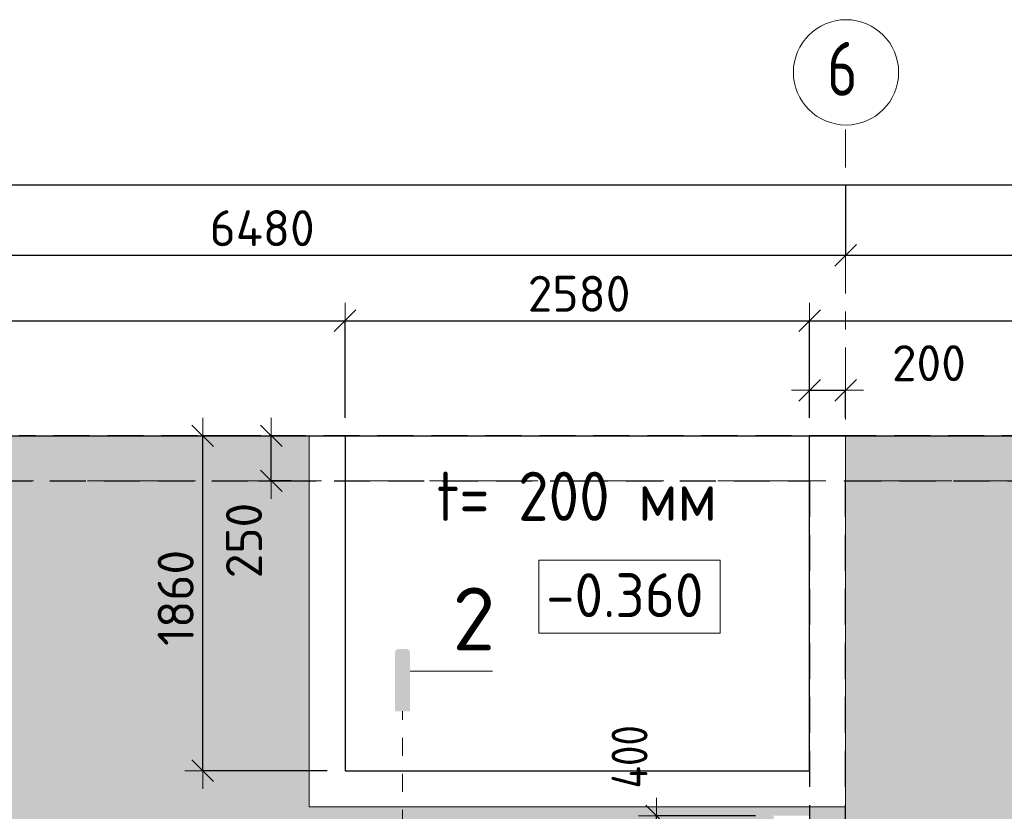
# Model space of a CAD drawing. Header units: metres. Extents: x -38 to 89, y -15 to 19.
# Tile 40 of 120: x 14.49 to 19.96, y 14.57 to 18.96. Entities that reach past the tile are written whole.
import ezdxf

# ---------------------------------------------------------------- set-up
doc = ezdxf.new("R2010")
doc.units = ezdxf.units.M
doc.header["$PDMODE"] = 65
for name, pattern in [('______11', [0.5, 0.4, -0.05, 0, -0.05]), ('______2', [0.27, 0.2, -0.07]), ('______5', [1.1, 0.8, -0.1, 0.1, -0.1]), ('______9', [0.1, 0, -0.1])]:
    doc.linetypes.add(name, pattern=pattern)
for name, color, linetype, lineweight in [('XR$2$Осевая линия (1)', 7, '______5', 13), ('XR$2$Размерная линия (1)', 7, 'Continuous', 13), ('XR$3$Перекрытие (1)', 7, 'Continuous', 35), ('XR$3$Перекрытие (2)', 7, 'Continuous', 35), ('XR$4$Заливка', 7, 'Continuous', 13), ('XR$4$Перекрытие (1)', 7, 'Continuous', 35), ('XR$4$Перекрытие (2)', 7, 'Continuous', 35), ('XR$4$Размерная линия (1)', 7, 'Continuous', 13), ('XR$4$Текст_ примечание', 7, 'Continuous', 13), ('XR$6$Стена (1)', 7, 'Continuous', 35)]:
    doc.layers.add(name, color=color, linetype=linetype, lineweight=lineweight)
doc.styles.add('ISOCPEUR', font='txt')
doc.dimstyles.new('DIMSTYLE_3', dxfattribs={"dimtxt": 0.2, "dimasz": 0.2, "dimexe": 0, "dimexo": 0, "dimgap": 0.1, "dimtad": 2, "dimdec": 0, "dimlfac": 1000, "dimrnd": 5, "dimzin": 12, "dimdsep": 46, "dimtxsty": 'ISOCPEUR', "dimblk1": 'ALL_ML_STRICH', "dimblk2": 'ALL_ML_STRICH', "dimsah": 1, "dimcen": 0, "dimclrd": 7, "dimclre": 256, "dimclrt": 7, "dimadec": 0, "dimazin": 0, "dimtfac": 1, "dimtdec": 0, "dimtix": 1, "dimtmove": 2, "dimatfit": 3, "dimfxl": 0, "dimtzin": 0, "dimlwd": 0, "dimlwe": -3, "dimarcsym": 0})
doc.dimstyles.new('DIMSTYLE_6', dxfattribs={"dimtxt": 0.2, "dimasz": 0.2, "dimexe": 0, "dimexo": 0, "dimgap": 0.1, "dimtad": 2, "dimdec": 0, "dimlfac": 1000, "dimrnd": 5, "dimzin": 12, "dimdsep": 46, "dimtxsty": 'ISOCPEUR', "dimblk1": 'ALL_ML_STRICH', "dimblk2": 'ALL_ML_STRICH', "dimsah": 1, "dimcen": 0, "dimclrd": 7, "dimclre": 256, "dimclrt": 7, "dimadec": 0, "dimazin": 0, "dimtfac": 1, "dimtdec": 0, "dimtix": 1, "dimtmove": 2, "dimatfit": 3, "dimfxl": 0, "dimtvp": 1.2, "dimtzin": 0, "dimlwd": 0, "dimlwe": -3, "dimarcsym": 0})

# ---------------------------------------------------------------- blocks, each defined once
blk = doc.blocks.new('ALL_ML_STRICH')
at = {"color": 0, "linetype": 'ByBlock', "lineweight": -2}
for p, q in [((-0.3, -0.3), (0.3, 0.3)), ((0, -0.5), (0, 0.5)), ((-1, 0), (0.5, 0))]:
    blk.add_line(p, q, dxfattribs=at)
blk = doc.blocks.new('*D19')
at = {"layer": 'DEFPOINTS', "color": 7, "linetype": 'Continuous', "lineweight": 13, "transparency": 33554687}
for p in [(0.5, 18.0429), (0.5, 17.9468), (61.6, 17.1197)]:
    blk.add_point(p, dxfattribs=at)
at = {"layer": 'XR$2$Размерная линия (1)', "color": 9, "linetype": 'Continuous', "lineweight": -2, "true_color": 0xc7c7c7, "transparency": 33554687}
for p, q in [((0.5, 17.9668), (0.5, 18.0429)), ((61.6, 17.1397), (61.6, 18.0429))]:
    blk.add_line(p, q, dxfattribs=at)
at = {"layer": 'XR$2$Размерная линия (1)', "color": 7, "linetype": 'Continuous', "lineweight": -2, "transparency": 33554687}
blk.add_line((0.5, 18.0429), (61.6, 18.0429), dxfattribs=at)
at = {"layer": 'XR$2$Размерная линия (1)', "color": 7, "linetype": 'Continuous', "lineweight": 13, "transparency": 33554687, "xscale": 0.2, "yscale": 0.2, "zscale": 0.2, "rotation": 180}
blk.add_blockref('ALL_ML_STRICH', (0.5, 18.0429), dxfattribs=at)
at = {"layer": 'XR$2$Размерная линия (1)', "color": 7, "linetype": 'Continuous', "lineweight": 13, "transparency": 33554687, "xscale": 0.2, "yscale": 0.2, "zscale": 0.2}
blk.add_blockref('ALL_ML_STRICH', (61.6, 18.0429), dxfattribs=at)
at = {"layer": 'XR$2$Размерная линия (1)', "color": 7, "linetype": 'Continuous', "lineweight": 13, "transparency": 33554687, "insert": (31.1, 18.1929), "char_height": 0.2, "width": 1, "attachment_point": 5, "style": 'ISOCPEUR'}
blk.add_mtext('\\A1;{61100}', dxfattribs=at)
blk = doc.blocks.new('*D23')
at = {"layer": 'DEFPOINTS', "color": 7, "linetype": 'Continuous', "lineweight": 13, "transparency": 33554687}
for p in [(19.08, 18.0574), (12.6, 17.6528), (12.6, 17.6312)]:
    blk.add_point(p, dxfattribs=at)
at = {"layer": 'XR$2$Размерная линия (1)', "color": 9, "linetype": 'Continuous', "lineweight": -2, "true_color": 0xc7c7c7, "transparency": 33554687}
for p, q in [((19.08, 18.0374), (19.08, 17.6528)), ((12.6, 17.6512), (12.6, 17.6528))]:
    blk.add_line(p, q, dxfattribs=at)
at = {"layer": 'XR$2$Размерная линия (1)', "color": 7, "linetype": 'Continuous', "lineweight": -2, "transparency": 33554687}
blk.add_line((12.6, 17.6528), (19.08, 17.6528), dxfattribs=at)
at = {"layer": 'XR$2$Размерная линия (1)', "color": 7, "linetype": 'Continuous', "lineweight": 13, "transparency": 33554687, "xscale": 0.2, "yscale": 0.2, "zscale": 0.2, "rotation": 180}
blk.add_blockref('ALL_ML_STRICH', (12.6, 17.6528), dxfattribs=at)
at = {"layer": 'XR$2$Размерная линия (1)', "color": 7, "linetype": 'Continuous', "lineweight": 13, "transparency": 33554687, "xscale": 0.2, "yscale": 0.2, "zscale": 0.2}
blk.add_blockref('ALL_ML_STRICH', (19.08, 17.6528), dxfattribs=at)
at = {"layer": 'XR$2$Размерная линия (1)', "color": 7, "linetype": 'Continuous', "lineweight": 13, "transparency": 33554687, "insert": (15.84, 17.8028), "char_height": 0.2, "width": 0.8, "attachment_point": 5, "style": 'ISOCPEUR'}
blk.add_mtext('\\A1;{6480}', dxfattribs=at)
blk = doc.blocks.new('*D24')
at = {"layer": 'DEFPOINTS', "color": 7, "linetype": 'Continuous', "lineweight": 13, "transparency": 33554687}
for p in [(19.08, 18.0574), (21.68, 17.949), (19.08, 17.6528)]:
    blk.add_point(p, dxfattribs=at)
at = {"layer": 'XR$2$Размерная линия (1)', "color": 9, "linetype": 'Continuous', "lineweight": -2, "true_color": 0xc7c7c7, "transparency": 33554687}
for p, q in [((19.08, 18.0374), (19.08, 17.6528)), ((21.68, 17.929), (21.68, 17.6528))]:
    blk.add_line(p, q, dxfattribs=at)
at = {"layer": 'XR$2$Размерная линия (1)', "color": 7, "linetype": 'Continuous', "lineweight": -2, "transparency": 33554687}
blk.add_line((19.08, 17.6528), (21.68, 17.6528), dxfattribs=at)
at = {"layer": 'XR$2$Размерная линия (1)', "color": 7, "linetype": 'Continuous', "lineweight": 13, "transparency": 33554687, "xscale": 0.2, "yscale": 0.2, "zscale": 0.2, "rotation": 180}
blk.add_blockref('ALL_ML_STRICH', (19.08, 17.6528), dxfattribs=at)
at = {"layer": 'XR$2$Размерная линия (1)', "color": 7, "linetype": 'Continuous', "lineweight": 13, "transparency": 33554687, "xscale": 0.2, "yscale": 0.2, "zscale": 0.2}
blk.add_blockref('ALL_ML_STRICH', (21.68, 17.6528), dxfattribs=at)
at = {"layer": 'XR$2$Размерная линия (1)', "color": 7, "linetype": 'Continuous', "lineweight": 13, "transparency": 33554687, "insert": (20.39, 17.8028), "char_height": 0.2, "width": 0.8, "attachment_point": 5, "style": 'ISOCPEUR'}
blk.add_mtext('\\A1;{2600}', dxfattribs=at)
blk = doc.blocks.new('*D50')
at = {"layer": 'DEFPOINTS', "color": 7, "linetype": 'Continuous', "lineweight": 13, "transparency": 33554687}
for p in [(15.933, 16.65), (15.5096, 14.79), (16.3, 14.79)]:
    blk.add_point(p, dxfattribs=at)
at = {"layer": 'XR$4$Размерная линия (1)', "color": 9, "linetype": 'Continuous', "lineweight": -2, "true_color": 0xc7c7c7, "transparency": 33554687}
for p, q in [((15.833, 16.65), (15.5096, 16.65)), ((16.2, 14.79), (15.5096, 14.79))]:
    blk.add_line(p, q, dxfattribs=at)
at = {"layer": 'XR$4$Размерная линия (1)', "color": 7, "linetype": 'Continuous', "lineweight": -2, "transparency": 33554687}
blk.add_line((15.5096, 14.79), (15.5096, 16.65), dxfattribs=at)
at = {"layer": 'XR$4$Размерная линия (1)', "color": 7, "linetype": 'Continuous', "lineweight": 13, "transparency": 33554687, "xscale": 0.2, "yscale": 0.2, "zscale": 0.2}
for p, rotation in [((15.5096, 16.65), 90), ((15.5096, 14.79), 270)]:
    blk.add_blockref('ALL_ML_STRICH', p, dxfattribs=dict(at, rotation=rotation))
at = {"layer": 'XR$4$Размерная линия (1)', "color": 7, "linetype": 'Continuous', "lineweight": 13, "transparency": 33554687, "insert": (15.3596, 15.75), "char_height": 0.2, "width": 0.8, "attachment_point": 5, "rotation": 90, "style": 'ISOCPEUR'}
blk.add_mtext('\\A1;{1860}', dxfattribs=at)
blk = doc.blocks.new('*D51')
at = {"layer": 'DEFPOINTS', "color": 7, "linetype": 'Continuous', "lineweight": 13, "transparency": 33554687}
for p in [(16.1, 16.65), (15.8903, 16.4), (16.1, 16.4)]:
    blk.add_point(p, dxfattribs=at)
at = {"layer": 'XR$4$Размерная линия (1)', "color": 9, "linetype": 'Continuous', "lineweight": -2, "true_color": 0xc7c7c7, "transparency": 33554687}
for p, q in [((16, 16.65), (15.8903, 16.65)), ((16, 16.4), (15.8903, 16.4))]:
    blk.add_line(p, q, dxfattribs=at)
at = {"layer": 'XR$4$Размерная линия (1)', "color": 7, "linetype": 'Continuous', "lineweight": -2, "transparency": 33554687}
blk.add_line((15.8903, 16.4), (15.8903, 16.65), dxfattribs=at)
at = {"layer": 'XR$4$Размерная линия (1)', "color": 7, "linetype": 'Continuous', "lineweight": 13, "transparency": 33554687, "xscale": 0.2, "yscale": 0.2, "zscale": 0.2}
for p, rotation in [((15.8903, 16.65), 90), ((15.8903, 16.4), 270)]:
    blk.add_blockref('ALL_ML_STRICH', p, dxfattribs=dict(at, rotation=rotation))
at = {"layer": 'XR$4$Размерная линия (1)', "color": 7, "linetype": 'Continuous', "lineweight": 13, "transparency": 33554687, "insert": (15.7389, 16.0684), "char_height": 0.2, "width": 0.6, "attachment_point": 5, "rotation": 90, "style": 'ISOCPEUR'}
blk.add_mtext('\\A1;{250}', dxfattribs=at)
blk = doc.blocks.new('*D350')
at = {"layer": 'DEFPOINTS', "color": 7, "linetype": 'Continuous', "lineweight": 13, "transparency": 33554687}
for p in [(18.88, 16.9031), (18.88, 16.65), (19.08, 16.65)]:
    blk.add_point(p, dxfattribs=at)
at = {"layer": 'XR$4$Размерная линия (1)', "color": 9, "linetype": 'Continuous', "lineweight": -2, "true_color": 0xc7c7c7, "transparency": 33554687}
for p, q in [((18.88, 16.75), (18.88, 16.9031)), ((19.08, 16.75), (19.08, 16.9031))]:
    blk.add_line(p, q, dxfattribs=at)
at = {"layer": 'XR$4$Размерная линия (1)', "color": 7, "linetype": 'Continuous', "lineweight": -2, "transparency": 33554687}
blk.add_line((18.88, 16.9031), (19.08, 16.9031), dxfattribs=at)
at = {"layer": 'XR$4$Размерная линия (1)', "color": 7, "linetype": 'Continuous', "lineweight": 13, "transparency": 33554687, "xscale": 0.2, "yscale": 0.2, "zscale": 0.2, "rotation": 180}
blk.add_blockref('ALL_ML_STRICH', (18.88, 16.9031), dxfattribs=at)
at = {"layer": 'XR$4$Размерная линия (1)', "color": 7, "linetype": 'Continuous', "lineweight": 13, "transparency": 33554687, "xscale": 0.2, "yscale": 0.2, "zscale": 0.2}
blk.add_blockref('ALL_ML_STRICH', (19.08, 16.9031), dxfattribs=at)
at = {"layer": 'XR$4$Размерная линия (1)', "color": 7, "linetype": 'Continuous', "lineweight": 13, "transparency": 33554687, "insert": (19.5427, 17.0533), "char_height": 0.2, "width": 0.6, "attachment_point": 5, "style": 'ISOCPEUR'}
blk.add_mtext('\\A1;{200}', dxfattribs=at)
blk = doc.blocks.new('*D499')
at = {"layer": 'DEFPOINTS', "color": 7, "linetype": 'Continuous', "lineweight": 13, "transparency": 33554687}
for p in [(7, 17.2887), (7, 16.65), (16.3, 16.65)]:
    blk.add_point(p, dxfattribs=at)
at = {"layer": 'XR$4$Размерная линия (1)', "color": 9, "linetype": 'Continuous', "lineweight": -2, "true_color": 0xc7c7c7, "transparency": 33554687}
for p, q in [((7, 16.75), (7, 17.2887)), ((16.3, 16.75), (16.3, 17.2887))]:
    blk.add_line(p, q, dxfattribs=at)
at = {"layer": 'XR$4$Размерная линия (1)', "color": 7, "linetype": 'Continuous', "lineweight": -2, "transparency": 33554687}
blk.add_line((7, 17.2887), (16.3, 17.2887), dxfattribs=at)
at = {"layer": 'XR$4$Размерная линия (1)', "color": 7, "linetype": 'Continuous', "lineweight": 13, "transparency": 33554687, "xscale": 0.2, "yscale": 0.2, "zscale": 0.2, "rotation": 180}
blk.add_blockref('ALL_ML_STRICH', (7, 17.2887), dxfattribs=at)
at = {"layer": 'XR$4$Размерная линия (1)', "color": 7, "linetype": 'Continuous', "lineweight": 13, "transparency": 33554687, "xscale": 0.2, "yscale": 0.2, "zscale": 0.2}
blk.add_blockref('ALL_ML_STRICH', (16.3, 17.2887), dxfattribs=at)
at = {"layer": 'XR$4$Размерная линия (1)', "color": 7, "linetype": 'Continuous', "lineweight": 13, "transparency": 33554687, "insert": (11.66, 17.4387), "char_height": 0.2, "width": 0.8, "attachment_point": 5, "style": 'ISOCPEUR'}
blk.add_mtext('\\A1;{9300}', dxfattribs=at)
blk = doc.blocks.new('*D500')
at = {"layer": 'DEFPOINTS', "color": 7, "linetype": 'Continuous', "lineweight": 13, "transparency": 33554687}
for p in [(16.3, 17.2887), (16.3, 16.65), (18.88, 16.65)]:
    blk.add_point(p, dxfattribs=at)
at = {"layer": 'XR$4$Размерная линия (1)', "color": 9, "linetype": 'Continuous', "lineweight": -2, "true_color": 0xc7c7c7, "transparency": 33554687}
for p, q in [((16.3, 16.75), (16.3, 17.2887)), ((18.88, 16.75), (18.88, 17.2887))]:
    blk.add_line(p, q, dxfattribs=at)
at = {"layer": 'XR$4$Размерная линия (1)', "color": 7, "linetype": 'Continuous', "lineweight": -2, "transparency": 33554687}
blk.add_line((16.3, 17.2887), (18.88, 17.2887), dxfattribs=at)
at = {"layer": 'XR$4$Размерная линия (1)', "color": 7, "linetype": 'Continuous', "lineweight": 13, "transparency": 33554687, "xscale": 0.2, "yscale": 0.2, "zscale": 0.2, "rotation": 180}
blk.add_blockref('ALL_ML_STRICH', (16.3, 17.2887), dxfattribs=at)
at = {"layer": 'XR$4$Размерная линия (1)', "color": 7, "linetype": 'Continuous', "lineweight": 13, "transparency": 33554687, "xscale": 0.2, "yscale": 0.2, "zscale": 0.2}
blk.add_blockref('ALL_ML_STRICH', (18.88, 17.2887), dxfattribs=at)
at = {"layer": 'XR$4$Размерная линия (1)', "color": 7, "linetype": 'Continuous', "lineweight": 13, "transparency": 33554687, "insert": (17.6, 17.4387), "char_height": 0.2, "width": 0.8, "attachment_point": 5, "style": 'ISOCPEUR'}
blk.add_mtext('\\A1;{2580}', dxfattribs=at)
blk = doc.blocks.new('*D501')
at = {"layer": 'DEFPOINTS', "color": 7, "linetype": 'Continuous', "lineweight": 13, "transparency": 33554687}
for p in [(18.88, 17.2887), (18.88, 16.65), (26.23, 16.65)]:
    blk.add_point(p, dxfattribs=at)
at = {"layer": 'XR$4$Размерная линия (1)', "color": 9, "linetype": 'Continuous', "lineweight": -2, "true_color": 0xc7c7c7, "transparency": 33554687}
for p, q in [((18.88, 16.75), (18.88, 17.2887)), ((26.23, 16.75), (26.23, 17.2887))]:
    blk.add_line(p, q, dxfattribs=at)
at = {"layer": 'XR$4$Размерная линия (1)', "color": 7, "linetype": 'Continuous', "lineweight": -2, "transparency": 33554687}
blk.add_line((18.88, 17.2887), (26.23, 17.2887), dxfattribs=at)
at = {"layer": 'XR$4$Размерная линия (1)', "color": 7, "linetype": 'Continuous', "lineweight": 13, "transparency": 33554687, "xscale": 0.2, "yscale": 0.2, "zscale": 0.2, "rotation": 180}
blk.add_blockref('ALL_ML_STRICH', (18.88, 17.2887), dxfattribs=at)
at = {"layer": 'XR$4$Размерная линия (1)', "color": 7, "linetype": 'Continuous', "lineweight": 13, "transparency": 33554687, "xscale": 0.2, "yscale": 0.2, "zscale": 0.2}
blk.add_blockref('ALL_ML_STRICH', (26.23, 17.2887), dxfattribs=at)
at = {"layer": 'XR$4$Размерная линия (1)', "color": 7, "linetype": 'Continuous', "lineweight": 13, "transparency": 33554687, "insert": (22.565, 17.4387), "char_height": 0.2, "width": 0.8, "attachment_point": 5, "style": 'ISOCPEUR'}
blk.add_mtext('\\A1;{7350}', dxfattribs=at)
blk = doc.blocks.new('*D566')
at = {"layer": 'DEFPOINTS', "color": 7, "linetype": 'Continuous', "lineweight": 13, "transparency": 33554687}
for p in [(18.68, 14.54), (18.0299, 14.14), (18.68, 14.14)]:
    blk.add_point(p, dxfattribs=at)
at = {"layer": 'XR$4$Размерная линия (1)', "color": 9, "linetype": 'Continuous', "lineweight": -2, "true_color": 0xc7c7c7, "transparency": 33554687}
for p, q in [((18.58, 14.54), (18.0299, 14.54)), ((18.58, 14.14), (18.0299, 14.14))]:
    blk.add_line(p, q, dxfattribs=at)
at = {"layer": 'XR$4$Размерная линия (1)', "color": 7, "linetype": 'Continuous', "lineweight": -2, "transparency": 33554687}
blk.add_line((18.0299, 14.14), (18.0299, 14.54), dxfattribs=at)
at = {"layer": 'XR$4$Размерная линия (1)', "color": 7, "linetype": 'Continuous', "lineweight": 13, "transparency": 33554687, "xscale": 0.2, "yscale": 0.2, "zscale": 0.2}
for p, rotation in [((18.0299, 14.54), 90), ((18.0299, 14.14), 270)]:
    blk.add_blockref('ALL_ML_STRICH', p, dxfattribs=dict(at, rotation=rotation))
at = {"layer": 'XR$4$Размерная линия (1)', "color": 7, "linetype": 'Continuous', "lineweight": 13, "transparency": 33554687, "insert": (17.8802, 14.8675), "char_height": 0.2, "width": 0.5, "attachment_point": 5, "rotation": 90, "style": 'ISOCPEUR'}
blk.add_mtext('\\W0.83;\\A1;{400}', dxfattribs=at)

msp = doc.modelspace()

# ---------------------------------------------------------------- hatches: boundary and pattern name
at = {"linetype": 'Continuous', "lineweight": 25, "true_color": 0x000000, "transparency": 33554687}
msp.add_hatch(color=18, dxfattribs=at).paths.add_polyline_path([(16.6612, 15.4485), (16.6607, 15.451), (16.6599, 15.4534), (16.6588, 15.4557), (16.6574, 15.4579), (16.6557, 15.4598), (16.6538, 15.4615), (16.6516, 15.4629), (16.6493, 15.464), (16.6469, 15.4648), (16.6444, 15.4653), (16.6419, 15.4655), (16.5973, 15.4655), (16.5948, 15.4653), (16.5923, 15.4648), (16.5899, 15.464), (16.5876, 15.4629), (16.5854, 15.4615), (16.5835, 15.4598), (16.5818, 15.4579), (16.5804, 15.4557), (16.5793, 15.4534), (16.5785, 15.451), (16.578, 15.4485), (16.5778, 15.446), (16.5778, 15.121), (16.6614, 15.121), (16.6614, 15.446)])
at = {"layer": 'XR$4$Заливка', "linetype": 'Continuous', "lineweight": 13, "true_color": 0xf1f1f1, "transparency": 33554687}
h = msp.add_hatch(color=7, dxfattribs=at)
h.paths.add_polyline_path([(16.1, 14.59), (16.1, 16.65), (7.2, 16.65), (7.2, 15.4), (1.8, 15.4), (1.8, 16.65), (0.25, 16.65), (0.25, 14.05), (0.175, 14.05), (0.175, -0.25), (6.45, -0.25), (6.45, 0.95), (11.85, 0.95), (11.85, -0.25), (16.75, -0.25), (16.75, 0.95), (22.15, 0.95), (22.15, -0.25), (28.375, -0.25), (28.375, 1.2), (32.625, 1.2), (32.625, -0.25), (32.675, -0.25), (32.675, 16.65), (32.625, 16.65), (32.625, 15.4), (26.03, 15.4), (26.03, 16.65), (23.6503, 16.65), (23.6503, 11.79), (21.88, 11.79), (21.88, 16.65), (19.08, 16.65), (19.08, 14.59)])
h.paths.add_polyline_path([(27.93, 14.15), (28.13, 14.15), (28.13, 13.75), (27.93, 13.75)], flags=16)
h.paths.add_polyline_path([(28.33, 10), (28.33, 10.4), (28.53, 10.4), (28.53, 10)], flags=16)
h.paths.add_polyline_path([(28.33, 11.6), (28.53, 11.6), (28.53, 11.2), (28.33, 11.2)], flags=16)
h.paths.add_polyline_path([(28.33, 12.8), (28.53, 12.8), (28.53, 12.4), (28.33, 12.4)], flags=16)
h.paths.add_polyline_path([(21.68, 15.675), (21.73, 15.675), (21.73, 15.625), (21.68, 15.625)], flags=16)
h.paths.add_polyline_path([(21.63, 16.2), (21.53, 16.2), (21.53, 16.4), (21.63, 16.4)], flags=16)
h.paths.add_polyline_path([(1.3, 7.2), (1.3, 7.15), (1.25, 7.15), (1.25, 7.2)], flags=16)
h.paths.add_polyline_path([(30.3763, 5.6203), (30.3523, 5.6281), (30.3319, 5.643), (30.3171, 5.6634), (30.3093, 5.6874), (30.3093, 5.7126), (30.3171, 5.7366), (30.3319, 5.757), (30.3523, 5.7719), (30.3763, 5.7797), (30.4016, 5.7797), (30.4256, 5.7719), (30.446, 5.757), (30.4608, 5.7366), (30.4686, 5.7126), (30.4686, 5.6874), (30.4608, 5.6634), (30.446, 5.643), (30.4256, 5.6281), (30.4016, 5.6203)], flags=16)
h.paths.add_polyline_path([(1.3, 7.45), (1.3, 7.4), (1.25, 7.4), (1.25, 7.45)], flags=16)
h.paths.add_polyline_path([(12.75, 10.1), (12.7, 10.1), (12.7, 10.15), (12.75, 10.15)], flags=16)
h.paths.add_polyline_path([(12.75, 10.65), (12.7, 10.65), (12.7, 10.7), (12.75, 10.7)], flags=16)
h.paths.add_polyline_path([(29.87, 9.6), (29.87, 9.2), (29.67, 9.2), (29.67, 9.6)], flags=16)
h.paths.add_polyline_path([(32.05, 8.93), (32.45, 8.93), (32.45, 8.53), (32.05, 8.53)], flags=16)
h.paths.add_polyline_path([(32.25, 5.54), (32.45, 5.54), (32.45, 5.14), (32.25, 5.14)], flags=16)
h.paths.add_polyline_path([(32.25, 5.82), (32.45, 5.82), (32.45, 5.62), (32.25, 5.62)], flags=16)
h.paths.add_polyline_path([(4.4, 14.95), (4.2, 14.95), (4.2, 15.35), (4.4, 15.35)], flags=16)
h.paths.add_polyline_path([(4.8, 15.35), (4.8, 14.95), (4.6, 14.95), (4.6, 15.35)], flags=16)
h.paths.add_polyline_path([(12.475, 9.2), (12.125, 9.2), (12.125, 9.4), (12.475, 9.4)], flags=16)
h.paths.add_polyline_path([(4.94, 7.2), (4.94, 6.8), (4.54, 6.8), (4.54, 7.2)], flags=16)
h.paths.add_polyline_path([(14.0049, 9.3), (13.6049, 9.3), (13.6049, 9.7), (14.0049, 9.7)], flags=16)
h.paths.add_polyline_path([(14.25, 7.1), (13.85, 7.1), (13.85, 7.32), (14.25, 7.32)], flags=16)
h.paths.add_polyline_path([(19.35, 1), (19.15, 1), (19.15, 1.4), (19.35, 1.4)], flags=16)
h.paths.add_polyline_path([(19.35, 4.32), (19.3, 4.32), (19.3, 4.37), (19.35, 4.37)], flags=16)
h.paths.add_polyline_path([(19.75, 1), (19.55, 1), (19.55, 1.4), (19.75, 1.4)], flags=16)
h.paths.add_polyline_path([(21.45, 7.2), (21.45, 6.85), (21.25, 6.85), (21.25, 7.2)], flags=16)
h.paths.add_polyline_path([(21.65, 6.87), (21.65, 7.27), (22.05, 7.27), (22.05, 6.87)], flags=16)
h.paths.add_polyline_path([(19.35, 4.92), (19.35, 4.87), (19.3, 4.87), (19.3, 4.92)], flags=16)
h.paths.add_polyline_path([(22.795, 9.52), (23.295, 9.52), (23.295, 9.36), (22.795, 9.36)], flags=16)
h.paths.add_polyline_path([(19.325, 7.2), (19.325, 6.85), (19.125, 6.85), (19.125, 7.2)], flags=16)
h.paths.add_polyline_path([(16.17, 4.72), (16.17, 5.12), (16.57, 5.12), (16.57, 4.72)], flags=16)
h.paths.add_polyline_path([(22.58, 9.505), (22.58, 9.125), (21.88, 9.125), (21.88, 9.505)], flags=16)
h.paths.add_polyline_path([(8.85, 1), (8.85, 1.4), (9.05, 1.4), (9.05, 1)], flags=16)
h.paths.add_polyline_path([(9.25, 1.4), (9.45, 1.4), (9.45, 1), (9.25, 1)], flags=16)
h.paths.add_polyline_path([(23.445, 9.36), (23.445, 9.52), (23.715, 9.52), (23.715, 9.36)], flags=16)
h.paths.add_polyline_path([(23.8, 4.92), (23.85, 4.92), (23.85, 4.87), (23.8, 4.87)], flags=16)
h.paths.add_polyline_path([(25.98, 16.4), (25.98, 16.3), (25.78, 16.3), (25.78, 16.4)], flags=16)
h.paths.add_polyline_path([(26.233, 4.8037), (26.2181, 4.8241), (26.2103, 4.8481), (26.2103, 4.8733), (26.2181, 4.8973), (26.233, 4.9177), (26.2534, 4.9326), (26.2774, 4.9404), (26.3026, 4.9404), (26.3266, 4.9326), (26.347, 4.9177), (26.3619, 4.8973), (26.3697, 4.8733), (26.3697, 4.8481), (26.3619, 4.8241), (26.347, 4.8037), (26.3266, 4.7888), (26.3026, 4.781), (26.2774, 4.781), (26.2534, 4.7888)], flags=16)
h.paths.add_polyline_path([(25.85, 6.87), (25.85, 7.27), (26.25, 7.27), (26.25, 6.87)], flags=16)
h.paths.add_polyline_path([(23.85, 4.37), (23.85, 4.32), (23.8, 4.32), (23.8, 4.37)], flags=16)
h.paths.add_polyline_path([(26.23, 14.6), (26.43, 14.6), (26.43, 14.2), (26.23, 14.2)], flags=16)
h.paths.add_polyline_path([(5.73, 10.925), (5.73, 10.675), (5.48, 10.675), (5.48, 10.925)], flags=16)
h.paths.add_polyline_path([(6.1, 11.5), (6.3, 11.5), (6.3, 11.15), (6.1, 11.15)], flags=16)
h.paths.add_polyline_path([(6.02, 11.5), (6.02, 11.1), (5.62, 11.1), (5.62, 11.5)], flags=16)
h.paths.add_polyline_path([(5.2, 11.5), (5.4, 11.5), (5.4, 11.15), (5.2, 11.15)], flags=16)
h.paths.add_polyline_path([(7.7499, 11.775), (7.7499, 11.725), (7.6999, 11.725), (7.6999, 11.775)], flags=16)
h.paths.add_polyline_path([(12.1, 11.48), (12.1, 11.88), (12.5, 11.88), (12.5, 11.48)], flags=16)
h.paths.add_polyline_path([(26.23, 15.2), (26.43, 15.2), (26.43, 14.8), (26.23, 14.8)], flags=16)
h.paths.add_polyline_path([(26.23, 13), (26.23, 13.4), (26.43, 13.4), (26.43, 13)], flags=16)
h.paths.add_polyline_path([(26.23, 9.53), (26.63, 9.53), (26.63, 9.13), (26.23, 9.13)], flags=16)
h.paths.add_polyline_path([(23.625, 6.47), (23.625, 6.67), (23.825, 6.67), (23.825, 6.47)], flags=16)
h.paths.add_polyline_path([(23.51, 7.17), (23.91, 7.17), (23.91, 6.87), (23.51, 6.87)], flags=16)
h.paths.add_polyline_path([(21.6895, 4.8733), (21.6895, 4.8481), (21.6817, 4.8241), (21.6669, 4.8037), (21.6465, 4.7888), (21.6225, 4.781), (21.5973, 4.781), (21.5733, 4.7888), (21.5528, 4.8037), (21.538, 4.8241), (21.5302, 4.8481), (21.5302, 4.8733), (21.538, 4.8973), (21.5528, 4.9177), (21.5733, 4.9326), (21.5973, 4.9404), (21.6225, 4.9404), (21.6465, 4.9326), (21.6669, 4.9177), (21.6817, 4.8973)], flags=16)
h.paths.add_polyline_path([(28.33, 13.4), (28.53, 13.4), (28.53, 13), (28.33, 13)], flags=16)
h.paths.add_polyline_path([(13.85, 5.21), (13.85, 5.56), (14.05, 5.56), (14.05, 5.21)], flags=16)
h.paths.add_polyline_path([(13.65, 5.42), (13.65, 5.02), (13.25, 5.02), (13.25, 5.42)], flags=16)
h.paths.add_polyline_path([(13.85, 4.68), (13.85, 5.13), (14.1, 5.13), (14.1, 4.68)], flags=16)
h.paths.add_polyline_path([(13.65, 4.9), (13.65, 4.7), (13.3, 4.7), (13.3, 4.9)], flags=16)
h.paths.add_polyline_path([(16.46, 7.55), (16.46, 7.9), (16.66, 7.9), (16.66, 7.55)], flags=16)
h.paths.add_polyline_path([(11.4302, 5.0967), (11.438, 5.0727), (11.438, 5.0475), (11.4302, 5.0235), (11.4153, 5.003), (11.3949, 4.9882), (11.3709, 4.9804), (11.3457, 4.9804), (11.3217, 4.9882), (11.3013, 5.003), (11.2864, 5.0235), (11.2786, 5.0475), (11.2786, 5.0727), (11.2864, 5.0967), (11.3013, 5.1171), (11.3217, 5.132), (11.3457, 5.1398), (11.3709, 5.1398), (11.3949, 5.132), (11.4153, 5.1171)], flags=16)
h.paths.add_polyline_path([(9.25, 4.0881), (9.35, 4.0881), (9.35, 3.8881), (9.25, 3.8881)], flags=16)
h.paths.add_polyline_path([(8.3403, 3.521), (8.5403, 3.521), (8.5403, 3.421), (8.3403, 3.421)], flags=16)
h.paths.add_polyline_path([(15.37, 7.1), (15.37, 7.3), (15.57, 7.3), (15.57, 7.1)], flags=16)
h.paths.add_polyline_path([(17.11, 7.65), (17.11, 7.4), (16.86, 7.4), (16.86, 7.65)], flags=16)
h.paths.add_polyline_path([(16.37, 7.3), (16.57, 7.3), (16.57, 7.1), (16.37, 7.1)], flags=16)
h.paths.add_polyline_path([(13.65, 5.7), (13.65, 5.5), (13.3, 5.5), (13.3, 5.7)], flags=16)
h.paths.add_polyline_path([(28.33, 13.6), (28.33, 14), (28.53, 14), (28.53, 13.6)], flags=16)
h.paths.add_polyline_path([(9.275, 6.87), (9.325, 6.87), (9.325, 6.82), (9.275, 6.82)], flags=16)
h.paths.add_polyline_path([(16.86, 9.09), (16.86, 9.49), (17.26, 9.49), (17.26, 9.09)], flags=16)
h.paths.add_polyline_path([(12.7, 7.75), (12.9, 7.75), (12.9, 7.4), (12.7, 7.4)], flags=16)
h.paths.add_polyline_path([(9.275, 6.32), (9.325, 6.32), (9.325, 6.27), (9.275, 6.27)], flags=16)
h.paths.add_polyline_path([(17.5, 9.28), (17.5, 9.08), (17.3, 9.08), (17.3, 9.28)], flags=16)
h.paths.add_polyline_path([(16.86, 8.8), (16.86, 9), (17.21, 9), (17.21, 8.8)], flags=16)
h.paths.add_polyline_path([(18.38, 9.485), (18.63, 9.485), (18.63, 9.235), (18.38, 9.235)], flags=16)
h.paths.add_polyline_path([(8.7, 5.18), (8.7, 5.38), (9.05, 5.38), (9.05, 5.18)], flags=16)
h.paths.add_polyline_path([(28.53, 15.2), (28.53, 14.8), (28.33, 14.8), (28.33, 15.2)], flags=16)
h.paths.add_polyline_path([(4.265, 12.51), (4.265, 12.71), (4.365, 12.71), (4.365, 12.51)], flags=16)
h.paths.add_polyline_path([(4.635, 12.19), (4.735, 12.19), (4.735, 11.99), (4.635, 11.99)], flags=16)
h.paths.add_polyline_path([(7.1499, 11.725), (7.1499, 11.775), (7.1999, 11.775), (7.1999, 11.725)], flags=16)
h.paths.add_polyline_path([(18.68, 14.54), (18.88, 14.54), (18.88, 14.14), (18.68, 14.14)], flags=16)
h.paths.add_polyline_path([(28.33, 14.6), (28.53, 14.6), (28.53, 14.2), (28.33, 14.2)], flags=16)
h.paths.add_polyline_path([(0.535, 9.09), (0.635, 9.09), (0.635, 8.89), (0.535, 8.89)], flags=16)
h.paths.add_polyline_path([(26.23, 13.6), (26.23, 14), (26.43, 14), (26.43, 13.6)], flags=16)
h.paths.add_polyline_path([(0.535, 6.41), (0.635, 6.41), (0.635, 6.21), (0.535, 6.21)], flags=16)
h.paths.add_polyline_path([(7.815, 9.22), (7.815, 9.38), (8.475, 9.38), (8.475, 9.22)], flags=16)
h.paths.add_polyline_path([(0.7, 7.45), (0.75, 7.45), (0.75, 7.4), (0.7, 7.4)], flags=16)
h.paths.add_polyline_path([(8.645, 9.38), (9.115, 9.38), (9.115, 9.22), (8.645, 9.22)], flags=16)
h.paths.add_polyline_path([(0.75, 7.2), (0.75, 7.15), (0.7, 7.15), (0.7, 7.2)], flags=16)

# ---------------------------------------------------------------- linework, layer by layer
at = {"color": 7, "linetype": 'Continuous', "lineweight": 13, "transparency": 33554687}
msp.add_line((16.6614, 15.344), (17.1181, 15.344), dxfattribs=at)
at = {"color": 7, "linetype": '______9', "lineweight": 13, "transparency": 33554687}
msp.add_line((16.6196, 14.2731), (16.6196, 15.121), dxfattribs=at)
at = {"layer": 'XR$2$Осевая линия (1)', "color": 253, "linetype": '______11', "lineweight": 13, "true_color": 0xa0a0a0, "transparency": 33554687}
for p, q in [((19.08, 8.34), (19.08, 18.35)), ((-2.63, 16.4), (62.6, 16.4))]:
    msp.add_line(p, q, dxfattribs=at)
at = {"layer": 'XR$2$Осевая линия (1)', "color": 7, "linetype": 'Continuous', "lineweight": 13, "transparency": 33554687}
msp.add_circle((19.0824, 18.6681), 0.2924, dxfattribs=at)
at = {"layer": 'XR$3$Перекрытие (1)', "color": 7, "linetype": 'Continuous', "lineweight": 13, "transparency": 33554687}
for p, q in [((16.3, 16.65), (7, 16.65)), ((16.3, 14.79), (16.3, 16.65)), ((21.88, 16.65), (18.88, 16.65)), ((18.88, 16.65), (18.88, 14.79)), ((18.88, 14.79), (16.3, 14.79))]:
    msp.add_line(p, q, dxfattribs=at)
at = {"layer": 'XR$3$Перекрытие (2)', "color": 7, "linetype": 'Continuous', "lineweight": 13, "transparency": 33554687}
for p, q in [((16.1, 16.65), (16.1, 14.59)), ((19.08, 16.65), (16.1, 16.65)), ((19.08, 14.59), (19.08, 16.65)), ((16.1, 14.59), (19.08, 14.59))]:
    msp.add_line(p, q, dxfattribs=at)
at = {"layer": 'XR$4$Перекрытие (1)', "color": 7, "linetype": 'Continuous', "lineweight": 25, "transparency": 33554687}
for p, q in [((7, 16.65), (16.3, 16.65)), ((16.3, 16.65), (16.3, 14.79)), ((18.88, 14.79), (18.88, 16.65)), ((18.88, 16.65), (21.88, 16.65)), ((16.3, 14.79), (18.88, 14.79))]:
    msp.add_line(p, q, dxfattribs=at)
at = {"layer": 'XR$4$Перекрытие (2)', "color": 7, "linetype": '______2', "lineweight": 18, "transparency": 33554687}
for p, q in [((16.1, 14.59), (16.1, 16.65)), ((19.08, 16.65), (19.08, 14.59)), ((19.08, 14.59), (16.1, 14.59))]:
    msp.add_line(p, q, dxfattribs=at)
at = {"layer": 'XR$4$Перекрытие (2)', "color": 7, "linetype": 'Continuous', "lineweight": 25, "transparency": 33554687}
msp.add_line((16.3, 16.65), (18.88, 16.65), dxfattribs=at)
at = {"layer": 'XR$4$Текст_ примечание', "color": 7, "linetype": 'Continuous', "lineweight": 13, "transparency": 33554687}
msp.add_lwpolyline([(17.3762, 15.5537), (18.3837, 15.5537), (18.3837, 15.96), (17.3762, 15.96), (17.3762, 15.5537)], dxfattribs=at)
at = {"layer": 'XR$6$Стена (1)', "color": 253, "linetype": '______2', "lineweight": -3, "true_color": 0xa0a0a0, "transparency": 33554687}
for p, q in [((19.08, 16.65), (14.4896, 16.65)), ((32.45, 16.65), (19.08, 16.65)), ((19.08, 16.65), (19.08, 16.65)), ((14.3596, 16.4), (15.82, 16.4)), ((15.82, 16.4), (15.94, 16.4)), ((15.94, 16.4), (17.44, 16.4)), ((17.44, 16.4), (17.56, 16.4)), ((17.56, 16.4), (18.88, 16.4)), ((18.88, 16.4), (18.88, 13.765)), ((19.08, 10.8), (19.08, 16.4)), ((19.08, 16.4), (19.08, 16.4)), ((19.08, 16.4), (21.68, 16.4))]:
    msp.add_line(p, q, dxfattribs=at)

# ---------------------------------------------------------------- texts
at = {"color": 7, "linetype": 'Continuous', "lineweight": 13, "transparency": 33554687, "insert": (17.0155, 15.633), "char_height": 0.35, "width": 0.381111, "attachment_point": 5, "style": 'ISOCPEUR'}
msp.add_mtext('\\A1;{\\fISOCPEUR|i0|b0;\\H0.350000;\\W1.000000;\\C7;2}\\P', dxfattribs=at)
at = {"layer": 'XR$2$Осевая линия (1)', "color": 7, "linetype": 'Continuous', "lineweight": 13, "transparency": 33554687, "insert": (18.9774, 18.5376), "char_height": 0.3, "width": 0.326407, "attachment_point": 7, "style": 'ISOCPEUR'}
msp.add_mtext('\\W0.78;6', dxfattribs=at)
at = {"layer": 'XR$4$Текст_ примечание', "color": 7, "linetype": 'Continuous', "lineweight": 13, "transparency": 33554687, "attachment_point": 7, "style": 'ISOCPEUR'}
for s, insert, char_height, width in [('\\A1;{\\fISOCPEUR|i0|b0;\\H0.273000;\\W0.909091;\\C7;t= 200 мм}\\P', (16.8078, 16.1778), 0.273, 1.65894), ('\\W0.95;-0.360', (17.4168, 15.6431), 0.24375, 1.041166)]:
    msp.add_mtext(s, dxfattribs=dict(at, insert=insert, char_height=char_height, width=width))

# ---------------------------------------------------------------- dimensions: what is measured, and where the dimension line sits
at = {"layer": 'XR$2$Размерная линия (1)', "color": 7, "linetype": 'Continuous', "lineweight": 13, "transparency": 33554687}
for base, p1, p2, picture, middle in [((61.6, 18.0429), (0.5, 17.9668), (61.6, 17.1397), '*D19', (31.1, 18.1929)), ((19.08, 17.6528), (12.6, 17.6512), (19.08, 18.0374), '*D23', (15.84, 17.8028)), ((21.68, 17.6528), (19.08, 18.0374), (21.68, 17.929), '*D24', (20.39, 17.8028))]:
    dim = msp.add_linear_dim(base=base, p1=p1, p2=p2, dimstyle='DIMSTYLE_3', override={"dimpost": '<>', "dimclrd": 7, "dimclre": 9, "dimclrt": 7, "dimlwd": 0, "dimlwe": 65533}, dxfattribs=at)
    dim.commit()
    dim.dimension.update_dxf_attribs({"geometry": picture, "text_midpoint": middle, "dimtype": 160})
at = {"layer": 'XR$4$Размерная линия (1)', "color": 7, "linetype": 'Continuous', "lineweight": 13, "transparency": 33554687}
for base, p1, p2, dimstyle, picture, middle in [((16.3, 17.2887), (7, 16.75), (16.3, 16.75), 'DIMSTYLE_3', '*D499', (11.66, 17.4387)), ((18.88, 17.2887), (16.3, 16.75), (18.88, 16.75), 'DIMSTYLE_3', '*D500', (17.6, 17.4387)), ((26.23, 17.2887), (18.88, 16.75), (26.23, 16.75), 'DIMSTYLE_3', '*D501', (22.565, 17.4387)), ((19.08, 16.9031), (18.88, 16.75), (19.08, 16.75), 'DIMSTYLE_6', '*D350', (19.5427, 17.0533))]:
    dim = msp.add_linear_dim(base=base, p1=p1, p2=p2, dimstyle=dimstyle, override={"dimpost": '<>', "dimclrd": 7, "dimclre": 9, "dimclrt": 7, "dimlwd": 0, "dimlwe": 65533}, dxfattribs=at)
    dim.commit()
    dim.dimension.update_dxf_attribs({"geometry": picture, "text_midpoint": middle, "dimtype": 160})
for base, p1, p2, dimstyle, picture, middle in [((15.5096, 16.65), (16.2, 14.79), (15.833, 16.65), 'DIMSTYLE_3', '*D50', (15.3596, 15.75)), ((15.8903, 16.65), (16, 16.4), (16, 16.65), 'DIMSTYLE_6', '*D51', (15.7389, 16.0684)), ((18.0299, 14.54), (18.58, 14.14), (18.58, 14.54), 'DIMSTYLE_6', '*D566', (17.8802, 14.8675))]:
    dim = msp.add_linear_dim(base=base, p1=p1, p2=p2, angle=90, dimstyle=dimstyle, override={"dimpost": '<>', "dimclrd": 7, "dimclre": 9, "dimclrt": 7, "dimlwd": 0, "dimlwe": 65533}, dxfattribs=at)
    dim.commit()
    dim.dimension.update_dxf_attribs({"geometry": picture, "text_midpoint": middle, "dimtype": 160})

doc.saveas('drawing.dxf')
